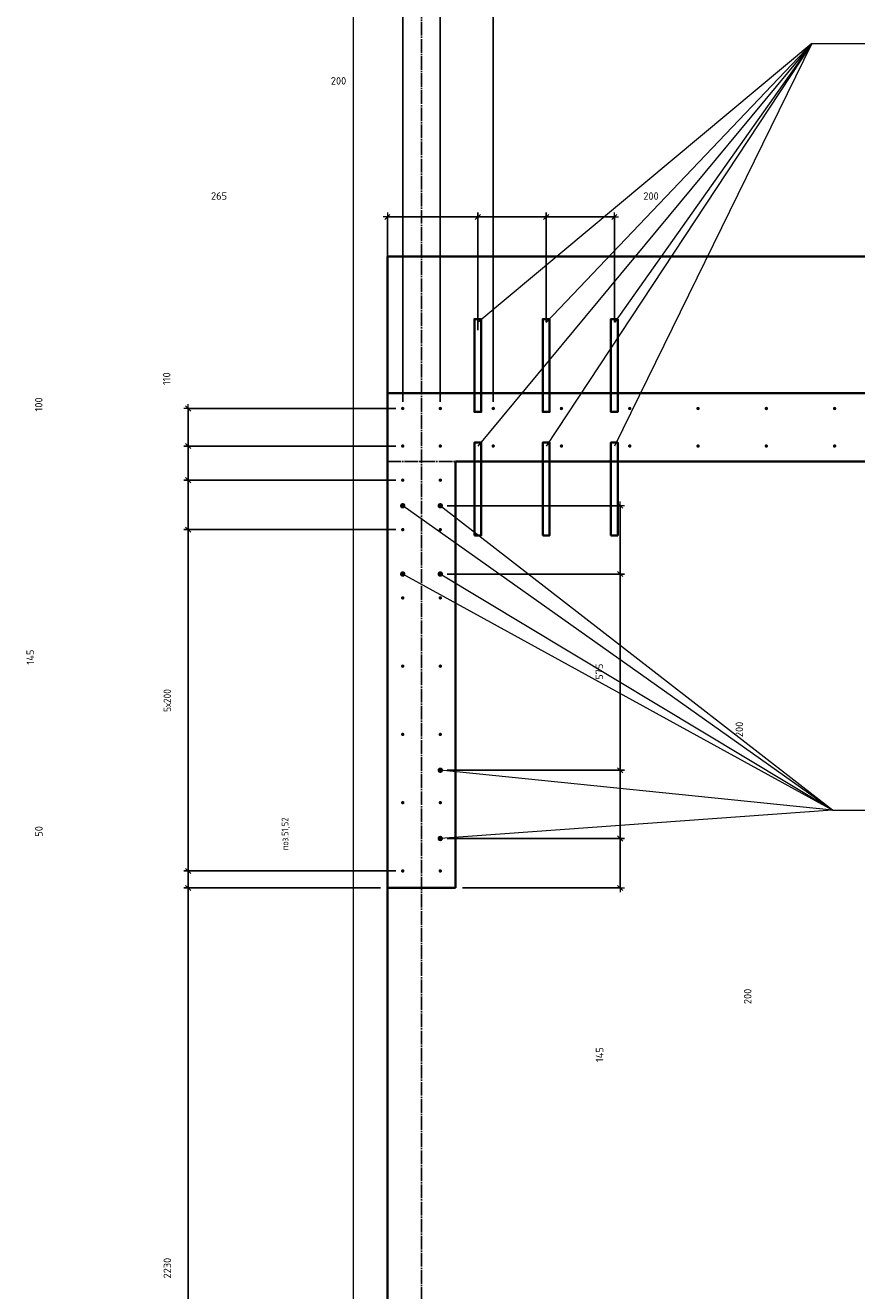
# Model space of a CAD drawing. Header units: millimetres. Extents: x 27309 to 183995, y -852 to 48500.
# Tile 21 of 93: x 124139 to 126575, y 41470 to 45178. Entities that reach past the tile are written whole.
import ezdxf

# ---------------------------------------------------------------- set-up
doc = ezdxf.new("R2010")
doc.units = ezdxf.units.MM
doc.header["$PDMODE"] = 65
doc.linetypes.add('______11', pattern=[50, 40, -5, 0, -5])
doc.linetypes.add('______5', pattern=[110, 80, -10, 10, -10])
for name, color, linetype, lineweight in [('Standard', 7, 'Continuous', 25), ('Арм.стержн. Выпуски', 180, 'Continuous', 35), ('Размерная линия_ общее', 7, 'Continuous', 13)]:
    doc.layers.add(name, color=color, linetype=linetype, lineweight=lineweight)
doc.layers.add('Осевая линия_ общее', color=7, linetype='______5', lineweight=13, true_color=0xa0a0a0)
doc.styles.add('ISOCPEUR', font='ISOCPEUR')
doc.dimstyles.new('DIMSTYLE_3', dxfattribs={"dimtxt": 22, "dimasz": 25, "dimexe": 0, "dimexo": 0, "dimgap": 11, "dimtad": 2, "dimdec": 0, "dimrnd": 5, "dimzin": 12, "dimdsep": 46, "dimtxsty": 'ISOCPEUR', "dimblk1": 'ALL_ML_STRICH', "dimblk2": 'ALL_ML_STRICH', "dimsah": 1, "dimcen": 0, "dimclrd": 7, "dimclre": 256, "dimclrt": 7, "dimadec": 0, "dimazin": 0, "dimtfac": 1, "dimtdec": 0, "dimtix": 1, "dimtmove": 2, "dimatfit": 3, "dimfxl": 0, "dimtzin": 0, "dimlwd": 0, "dimlwe": -3, "dimarcsym": 0})
doc.dimstyles.new('DIMSTYLE_7', dxfattribs={"dimtxt": 22, "dimasz": 25, "dimexe": 0, "dimexo": 0, "dimgap": 11, "dimtad": 0, "dimdec": 0, "dimrnd": 5, "dimzin": 12, "dimdsep": 46, "dimtxsty": 'ISOCPEUR', "dimblk1": 'ALL_ML_STRICH', "dimblk2": 'ALL_ML_STRICH', "dimsah": 1, "dimcen": 0, "dimclrd": 7, "dimclre": 256, "dimclrt": 7, "dimadec": 0, "dimazin": 0, "dimtfac": 1, "dimtdec": 0, "dimtix": 1, "dimtmove": 2, "dimatfit": 3, "dimfxl": 0, "dimtzin": 0, "dimlwd": 0, "dimlwe": -3, "dimarcsym": 0})

# ---------------------------------------------------------------- blocks, each defined once
blk = doc.blocks.new('ALL_ML_STRICH')
at = {"color": 0, "linetype": 'ByBlock', "lineweight": -2}
for p, q in [((-1, 0), (0.5, 0)), ((-0.3, -0.3), (0.3, 0.3)), ((0, -0.5), (0, 0.5))]:
    blk.add_line(p, q, dxfattribs=at)
blk = doc.blocks.new('*D69')
at = {"layer": 'DEFPOINTS', "color": 7, "linetype": 'Continuous', "lineweight": 13, "transparency": 33554687}
for p in [(125200, 44616.4), (125465, 44264.2), (125200, 44100)]:
    blk.add_point(p, dxfattribs=at)
at = {"layer": 'Размерная линия_ общее', "color": 253, "linetype": 'Continuous', "lineweight": -2, "true_color": 0xa0a0a0, "transparency": 33554687}
for p, q in [((125200, 44120), (125200, 44616.4)), ((125465, 44284.2), (125465, 44616.4))]:
    blk.add_line(p, q, dxfattribs=at)
at = {"layer": 'Размерная линия_ общее', "color": 7, "linetype": 'Continuous', "lineweight": -2, "transparency": 33554687}
blk.add_line((125200, 44616.4), (125465, 44616.4), dxfattribs=at)
at = {"layer": 'Размерная линия_ общее', "color": 7, "linetype": 'Continuous', "lineweight": 13, "transparency": 33554687, "xscale": 25, "yscale": 25, "zscale": 25, "rotation": 180}
blk.add_blockref('ALL_ML_STRICH', (125200, 44616.4), dxfattribs=at)
at = {"layer": 'Размерная линия_ общее', "color": 7, "linetype": 'Continuous', "lineweight": 13, "transparency": 33554687, "xscale": 25, "yscale": 25, "zscale": 25}
blk.add_blockref('ALL_ML_STRICH', (125465, 44616.4), dxfattribs=at)
at = {"layer": 'Размерная линия_ общее', "color": 7, "linetype": 'Continuous', "lineweight": 13, "transparency": 33554687, "insert": (124706.8, 44677.7), "char_height": 22, "width": 66, "attachment_point": 5, "style": 'ISOCPEUR'}
blk.add_mtext('\\A1;{265}', dxfattribs=at)
blk = doc.blocks.new('*D70')
at = {"layer": 'DEFPOINTS', "color": 7, "linetype": 'Continuous', "lineweight": 13, "transparency": 33554687}
for p in [(125465, 44616.4), (125665, 44287.7), (125465, 44264.2)]:
    blk.add_point(p, dxfattribs=at)
at = {"layer": 'Размерная линия_ общее', "color": 253, "linetype": 'Continuous', "lineweight": -2, "true_color": 0xa0a0a0, "transparency": 33554687}
for p, q in [((125465, 44284.2), (125465, 44616.4)), ((125665, 44307.7), (125665, 44616.4))]:
    blk.add_line(p, q, dxfattribs=at)
at = {"layer": 'Размерная линия_ общее', "color": 7, "linetype": 'Continuous', "lineweight": -2, "transparency": 33554687}
blk.add_line((125465, 44616.4), (125665, 44616.4), dxfattribs=at)
at = {"layer": 'Размерная линия_ общее', "color": 7, "linetype": 'Continuous', "lineweight": 13, "transparency": 33554687, "xscale": 25, "yscale": 25, "zscale": 25, "rotation": 180}
blk.add_blockref('ALL_ML_STRICH', (125465, 44616.4), dxfattribs=at)
at = {"layer": 'Размерная линия_ общее', "color": 7, "linetype": 'Continuous', "lineweight": 13, "transparency": 33554687, "xscale": 25, "yscale": 25, "zscale": 25}
blk.add_blockref('ALL_ML_STRICH', (125665, 44616.4), dxfattribs=at)
at = {"layer": 'Размерная линия_ общее', "color": 7, "linetype": 'Continuous', "lineweight": 13, "transparency": 33554687, "insert": (125057, 45015.1), "char_height": 22, "width": 66, "attachment_point": 5, "style": 'ISOCPEUR'}
blk.add_mtext('\\A1;{200}', dxfattribs=at)
blk = doc.blocks.new('*D71')
at = {"layer": 'DEFPOINTS', "color": 7, "linetype": 'Continuous', "lineweight": 13, "transparency": 33554687}
for p in [(125665, 44616.4), (125665, 44287.7), (125865, 44287.8)]:
    blk.add_point(p, dxfattribs=at)
at = {"layer": 'Размерная линия_ общее', "color": 253, "linetype": 'Continuous', "lineweight": -2, "true_color": 0xa0a0a0, "transparency": 33554687}
for p, q in [((125665, 44307.7), (125665, 44616.4)), ((125865, 44307.8), (125865, 44616.4))]:
    blk.add_line(p, q, dxfattribs=at)
at = {"layer": 'Размерная линия_ общее', "color": 7, "linetype": 'Continuous', "lineweight": -2, "transparency": 33554687}
blk.add_line((125665, 44616.4), (125865, 44616.4), dxfattribs=at)
at = {"layer": 'Размерная линия_ общее', "color": 7, "linetype": 'Continuous', "lineweight": 13, "transparency": 33554687, "xscale": 25, "yscale": 25, "zscale": 25, "rotation": 180}
blk.add_blockref('ALL_ML_STRICH', (125665, 44616.4), dxfattribs=at)
at = {"layer": 'Размерная линия_ общее', "color": 7, "linetype": 'Continuous', "lineweight": 13, "transparency": 33554687, "xscale": 25, "yscale": 25, "zscale": 25}
blk.add_blockref('ALL_ML_STRICH', (125865, 44616.4), dxfattribs=at)
at = {"layer": 'Размерная линия_ общее', "color": 7, "linetype": 'Continuous', "lineweight": 13, "transparency": 33554687, "insert": (125972.2, 44677.5), "char_height": 22, "width": 66, "attachment_point": 5, "style": 'ISOCPEUR'}
blk.add_mtext('\\A1;{200}', dxfattribs=at)
blk = doc.blocks.new('*D72')
at = {"layer": 'DEFPOINTS', "color": 7, "linetype": 'Continuous', "lineweight": 13, "transparency": 33554687}
for p in [(125355, 42795), (125400, 42650), (125882, 42650)]:
    blk.add_point(p, dxfattribs=at)
at = {"layer": 'Размерная линия_ общее', "color": 253, "linetype": 'Continuous', "lineweight": -2, "true_color": 0xa0a0a0, "transparency": 33554687}
for p, q in [((125375, 42795), (125882, 42795)), ((125420, 42650), (125882, 42650))]:
    blk.add_line(p, q, dxfattribs=at)
at = {"layer": 'Размерная линия_ общее', "color": 7, "linetype": 'Continuous', "lineweight": -2, "transparency": 33554687}
blk.add_line((125882, 42650), (125882, 42795), dxfattribs=at)
at = {"layer": 'Размерная линия_ общее', "color": 7, "linetype": 'Continuous', "lineweight": 13, "transparency": 33554687, "xscale": 25, "yscale": 25, "zscale": 25}
for p, rotation in [((125882, 42795), 90), ((125882, 42650), 270)]:
    blk.add_blockref('ALL_ML_STRICH', p, dxfattribs=dict(at, rotation=rotation))
at = {"layer": 'Размерная линия_ общее', "color": 7, "linetype": 'Continuous', "lineweight": 13, "transparency": 33554687, "insert": (125821.6, 42161.5), "char_height": 22, "width": 66, "attachment_point": 5, "rotation": 90, "style": 'ISOCPEUR'}
blk.add_mtext('\\A1;{145}', dxfattribs=at)
blk = doc.blocks.new('*D73')
at = {"layer": 'DEFPOINTS', "color": 7, "linetype": 'Continuous', "lineweight": 13, "transparency": 33554687}
for p in [(125355, 42995), (125355, 42795), (125882, 42795)]:
    blk.add_point(p, dxfattribs=at)
at = {"layer": 'Размерная линия_ общее', "color": 253, "linetype": 'Continuous', "lineweight": -2, "true_color": 0xa0a0a0, "transparency": 33554687}
for p, q in [((125375, 42995), (125882, 42995)), ((125375, 42795), (125882, 42795))]:
    blk.add_line(p, q, dxfattribs=at)
at = {"layer": 'Размерная линия_ общее', "color": 7, "linetype": 'Continuous', "lineweight": -2, "transparency": 33554687}
blk.add_line((125882, 42795), (125882, 42995), dxfattribs=at)
at = {"layer": 'Размерная линия_ общее', "color": 7, "linetype": 'Continuous', "lineweight": 13, "transparency": 33554687, "xscale": 25, "yscale": 25, "zscale": 25}
for p, rotation in [((125882, 42995), 90), ((125882, 42795), 270)]:
    blk.add_blockref('ALL_ML_STRICH', p, dxfattribs=dict(at, rotation=rotation))
at = {"layer": 'Размерная линия_ общее', "color": 7, "linetype": 'Continuous', "lineweight": 13, "transparency": 33554687, "insert": (126255.6, 42332.3), "char_height": 22, "width": 66, "attachment_point": 5, "rotation": 90, "style": 'ISOCPEUR'}
blk.add_mtext('\\A1;{200}', dxfattribs=at)
blk = doc.blocks.new('*D74')
at = {"layer": 'DEFPOINTS', "color": 7, "linetype": 'Continuous', "lineweight": 13, "transparency": 33554687}
for p in [(125355, 43570), (125355, 42995), (125882, 42995)]:
    blk.add_point(p, dxfattribs=at)
at = {"layer": 'Размерная линия_ общее', "color": 253, "linetype": 'Continuous', "lineweight": -2, "true_color": 0xa0a0a0, "transparency": 33554687}
for p, q in [((125375, 43570), (125882, 43570)), ((125375, 42995), (125882, 42995))]:
    blk.add_line(p, q, dxfattribs=at)
at = {"layer": 'Размерная линия_ общее', "color": 7, "linetype": 'Continuous', "lineweight": -2, "transparency": 33554687}
blk.add_line((125882, 42995), (125882, 43570), dxfattribs=at)
at = {"layer": 'Размерная линия_ общее', "color": 7, "linetype": 'Continuous', "lineweight": 13, "transparency": 33554687, "xscale": 25, "yscale": 25, "zscale": 25}
for p, rotation in [((125882, 43570), 90), ((125882, 42995), 270)]:
    blk.add_blockref('ALL_ML_STRICH', p, dxfattribs=dict(at, rotation=rotation))
at = {"layer": 'Размерная линия_ общее', "color": 7, "linetype": 'Continuous', "lineweight": 13, "transparency": 33554687, "insert": (125821, 43283.6), "char_height": 22, "width": 66, "attachment_point": 5, "rotation": 90, "style": 'ISOCPEUR'}
blk.add_mtext('\\A1;{575}', dxfattribs=at)
blk = doc.blocks.new('*D75')
at = {"layer": 'DEFPOINTS', "color": 7, "linetype": 'Continuous', "lineweight": 13, "transparency": 33554687}
for p in [(125355, 43770), (125355, 43570), (125882, 43570)]:
    blk.add_point(p, dxfattribs=at)
at = {"layer": 'Размерная линия_ общее', "color": 253, "linetype": 'Continuous', "lineweight": -2, "true_color": 0xa0a0a0, "transparency": 33554687}
for p, q in [((125375, 43770), (125882, 43770)), ((125375, 43570), (125882, 43570))]:
    blk.add_line(p, q, dxfattribs=at)
at = {"layer": 'Размерная линия_ общее', "color": 7, "linetype": 'Continuous', "lineweight": -2, "transparency": 33554687}
blk.add_line((125882, 43570), (125882, 43770), dxfattribs=at)
at = {"layer": 'Размерная линия_ общее', "color": 7, "linetype": 'Continuous', "lineweight": 13, "transparency": 33554687, "xscale": 25, "yscale": 25, "zscale": 25}
for p, rotation in [((125882, 43770), 90), ((125882, 43570), 270)]:
    blk.add_blockref('ALL_ML_STRICH', p, dxfattribs=dict(at, rotation=rotation))
at = {"layer": 'Размерная линия_ общее', "color": 7, "linetype": 'Continuous', "lineweight": 13, "transparency": 33554687, "insert": (126230.8, 43114.7), "char_height": 22, "width": 66, "attachment_point": 5, "rotation": 90, "style": 'ISOCPEUR'}
blk.add_mtext('\\A1;{200}', dxfattribs=at)
blk = doc.blocks.new('*D282')
at = {"layer": 'DEFPOINTS', "color": 7, "linetype": 'Continuous', "lineweight": 13, "transparency": 33554687}
for p in [(125200, 42650), (124616.4, 40420), (125200, 40420)]:
    blk.add_point(p, dxfattribs=at)
at = {"layer": 'Размерная линия_ общее', "color": 253, "linetype": 'Continuous', "lineweight": -2, "true_color": 0xa0a0a0, "transparency": 33554687}
for p, q in [((125180, 42650), (124616.4, 42650)), ((125180, 40420), (124616.4, 40420))]:
    blk.add_line(p, q, dxfattribs=at)
at = {"layer": 'Размерная линия_ общее', "color": 7, "linetype": 'Continuous', "lineweight": -2, "transparency": 33554687}
blk.add_line((124616.4, 40420), (124616.4, 42650), dxfattribs=at)
at = {"layer": 'Размерная линия_ общее', "color": 7, "linetype": 'Continuous', "lineweight": 13, "transparency": 33554687, "xscale": 25, "yscale": 25, "zscale": 25}
for p, rotation in [((124616.4, 42650), 90), ((124616.4, 40420), 270)]:
    blk.add_blockref('ALL_ML_STRICH', p, dxfattribs=dict(at, rotation=rotation))
at = {"layer": 'Размерная линия_ общее', "color": 7, "linetype": 'Continuous', "lineweight": 13, "transparency": 33554687, "insert": (124555.4, 41536.1), "char_height": 22, "width": 88, "attachment_point": 5, "rotation": 90, "style": 'ISOCPEUR'}
blk.add_mtext('\\A1;{2230}', dxfattribs=at)
blk = doc.blocks.new('*D283')
at = {"layer": 'DEFPOINTS', "color": 7, "linetype": 'Continuous', "lineweight": 13, "transparency": 33554687}
for p in [(125245, 42700), (124616.4, 42650), (125200, 42650)]:
    blk.add_point(p, dxfattribs=at)
at = {"layer": 'Размерная линия_ общее', "color": 253, "linetype": 'Continuous', "lineweight": -2, "true_color": 0xa0a0a0, "transparency": 33554687}
for p, q in [((125225, 42700), (124616.4, 42700)), ((125180, 42650), (124616.4, 42650))]:
    blk.add_line(p, q, dxfattribs=at)
at = {"layer": 'Размерная линия_ общее', "color": 7, "linetype": 'Continuous', "lineweight": -2, "transparency": 33554687}
blk.add_line((124616.4, 42650), (124616.4, 42700), dxfattribs=at)
at = {"layer": 'Размерная линия_ общее', "color": 7, "linetype": 'Continuous', "lineweight": 13, "transparency": 33554687, "xscale": 25, "yscale": 25, "zscale": 25}
for p, rotation in [((124616.4, 42700), 90), ((124616.4, 42650), 270)]:
    blk.add_blockref('ALL_ML_STRICH', p, dxfattribs=dict(at, rotation=rotation))
at = {"layer": 'Размерная линия_ общее', "color": 7, "linetype": 'Continuous', "lineweight": 13, "transparency": 33554687, "insert": (124179.1, 42815.8), "char_height": 22, "width": 44, "attachment_point": 5, "rotation": 90, "style": 'ISOCPEUR'}
blk.add_mtext('\\A1;{50}', dxfattribs=at)
blk = doc.blocks.new('*D284')
at = {"layer": 'DEFPOINTS', "color": 7, "linetype": 'Continuous', "lineweight": 13, "transparency": 33554687}
for p in [(125245, 43700), (124616.4, 42700), (125245, 42700)]:
    blk.add_point(p, dxfattribs=at)
at = {"layer": 'Размерная линия_ общее', "color": 253, "linetype": 'Continuous', "lineweight": -2, "true_color": 0xa0a0a0, "transparency": 33554687}
for p, q in [((125225, 43700), (124616.4, 43700)), ((125225, 42700), (124616.4, 42700))]:
    blk.add_line(p, q, dxfattribs=at)
at = {"layer": 'Размерная линия_ общее', "color": 7, "linetype": 'Continuous', "lineweight": -2, "transparency": 33554687}
blk.add_line((124616.4, 42700), (124616.4, 43700), dxfattribs=at)
at = {"layer": 'Размерная линия_ общее', "color": 7, "linetype": 'Continuous', "lineweight": 13, "transparency": 33554687, "xscale": 25, "yscale": 25, "zscale": 25}
for p, rotation in [((124616.4, 43700), 90), ((124616.4, 42700), 270)]:
    blk.add_blockref('ALL_ML_STRICH', p, dxfattribs=dict(at, rotation=rotation))
at = {"layer": 'Размерная линия_ общее', "color": 7, "linetype": 'Continuous', "lineweight": 13, "transparency": 33554687, "insert": (124544.4, 43166), "char_height": 22, "width": 1.1, "attachment_point": 1, "rotation": 90, "line_spacing_factor": 0.60241, "style": 'ISOCPEUR'}
blk.add_mtext('\\W0.91;5х200', dxfattribs=at)
blk = doc.blocks.new('*D285')
at = {"layer": 'DEFPOINTS', "color": 7, "linetype": 'Continuous', "lineweight": 13, "transparency": 33554687}
for p in [(125245, 43845), (124616.4, 43700), (125245, 43700)]:
    blk.add_point(p, dxfattribs=at)
at = {"layer": 'Размерная линия_ общее', "color": 253, "linetype": 'Continuous', "lineweight": -2, "true_color": 0xa0a0a0, "transparency": 33554687}
for p, q in [((125225, 43845), (124616.4, 43845)), ((125225, 43700), (124616.4, 43700))]:
    blk.add_line(p, q, dxfattribs=at)
at = {"layer": 'Размерная линия_ общее', "color": 7, "linetype": 'Continuous', "lineweight": -2, "transparency": 33554687}
blk.add_line((124616.4, 43700), (124616.4, 43845), dxfattribs=at)
at = {"layer": 'Размерная линия_ общее', "color": 7, "linetype": 'Continuous', "lineweight": 13, "transparency": 33554687, "xscale": 25, "yscale": 25, "zscale": 25}
for p, rotation in [((124616.4, 43845), 90), ((124616.4, 43700), 270)]:
    blk.add_blockref('ALL_ML_STRICH', p, dxfattribs=dict(at, rotation=rotation))
at = {"layer": 'Размерная линия_ общее', "color": 7, "linetype": 'Continuous', "lineweight": 13, "transparency": 33554687, "insert": (124153.9, 43326.6), "char_height": 22, "width": 66, "attachment_point": 5, "rotation": 90, "style": 'ISOCPEUR'}
blk.add_mtext('\\A1;{145}', dxfattribs=at)
blk = doc.blocks.new('*D286')
at = {"layer": 'DEFPOINTS', "color": 7, "linetype": 'Continuous', "lineweight": 13, "transparency": 33554687}
for p in [(125245, 43945), (124616.4, 43845), (125245, 43845)]:
    blk.add_point(p, dxfattribs=at)
at = {"layer": 'Размерная линия_ общее', "color": 253, "linetype": 'Continuous', "lineweight": -2, "true_color": 0xa0a0a0, "transparency": 33554687}
for p, q in [((125225, 43945), (124616.4, 43945)), ((125225, 43845), (124616.4, 43845))]:
    blk.add_line(p, q, dxfattribs=at)
at = {"layer": 'Размерная линия_ общее', "color": 7, "linetype": 'Continuous', "lineweight": -2, "transparency": 33554687}
blk.add_line((124616.4, 43845), (124616.4, 43945), dxfattribs=at)
at = {"layer": 'Размерная линия_ общее', "color": 7, "linetype": 'Continuous', "lineweight": 13, "transparency": 33554687, "xscale": 25, "yscale": 25, "zscale": 25}
for p, rotation in [((124616.4, 43945), 90), ((124616.4, 43845), 270)]:
    blk.add_blockref('ALL_ML_STRICH', p, dxfattribs=dict(at, rotation=rotation))
at = {"layer": 'Размерная линия_ общее', "color": 7, "linetype": 'Continuous', "lineweight": 13, "transparency": 33554687, "insert": (124178.7, 44066.9), "char_height": 22, "width": 66, "attachment_point": 5, "rotation": 90, "style": 'ISOCPEUR'}
blk.add_mtext('\\A1;{100}', dxfattribs=at)
blk = doc.blocks.new('*D287')
at = {"layer": 'DEFPOINTS', "color": 7, "linetype": 'Continuous', "lineweight": 13, "transparency": 33554687}
for p in [(125245, 44055), (124616.4, 43945), (125245, 43945)]:
    blk.add_point(p, dxfattribs=at)
at = {"layer": 'Размерная линия_ общее', "color": 253, "linetype": 'Continuous', "lineweight": -2, "true_color": 0xa0a0a0, "transparency": 33554687}
for p, q in [((125225, 44055), (124616.4, 44055)), ((125225, 43945), (124616.4, 43945))]:
    blk.add_line(p, q, dxfattribs=at)
at = {"layer": 'Размерная линия_ общее', "color": 7, "linetype": 'Continuous', "lineweight": -2, "transparency": 33554687}
blk.add_line((124616.4, 43945), (124616.4, 44055), dxfattribs=at)
at = {"layer": 'Размерная линия_ общее', "color": 7, "linetype": 'Continuous', "lineweight": 13, "transparency": 33554687, "xscale": 25, "yscale": 25, "zscale": 25}
for p, rotation in [((124616.4, 44055), 90), ((124616.4, 43945), 270)]:
    blk.add_blockref('ALL_ML_STRICH', p, dxfattribs=dict(at, rotation=rotation))
at = {"layer": 'Размерная линия_ общее', "color": 7, "linetype": 'Continuous', "lineweight": 13, "transparency": 33554687, "insert": (124553.2, 44142.4), "char_height": 22, "width": 66, "attachment_point": 5, "rotation": 90, "style": 'ISOCPEUR'}
blk.add_mtext('\\A1;{110}', dxfattribs=at)
blk = doc.blocks.new('*D308')
at = {"layer": 'DEFPOINTS', "color": 7, "linetype": 'Continuous', "lineweight": 13, "transparency": 33554687}
for p in [(125245, 46497.3), (125245, 44055), (125355, 44055)]:
    blk.add_point(p, dxfattribs=at)
at = {"layer": 'Размерная линия_ общее', "color": 253, "linetype": 'Continuous', "lineweight": -2, "true_color": 0xa0a0a0, "transparency": 33554687}
for p, q in [((125245, 44075), (125245, 46497.3)), ((125355, 44075), (125355, 46497.3))]:
    blk.add_line(p, q, dxfattribs=at)
at = {"layer": 'Размерная линия_ общее', "color": 7, "linetype": 'Continuous', "lineweight": -2, "transparency": 33554687}
blk.add_line((125245, 46497.3), (125355, 46497.3), dxfattribs=at)
at = {"layer": 'Размерная линия_ общее', "color": 7, "linetype": 'Continuous', "lineweight": 13, "transparency": 33554687, "xscale": 25, "yscale": 25, "zscale": 25, "rotation": 180}
blk.add_blockref('ALL_ML_STRICH', (125245, 46497.3), dxfattribs=at)
at = {"layer": 'Размерная линия_ общее', "color": 7, "linetype": 'Continuous', "lineweight": 13, "transparency": 33554687, "xscale": 25, "yscale": 25, "zscale": 25}
blk.add_blockref('ALL_ML_STRICH', (125355, 46497.3), dxfattribs=at)
at = {"layer": 'Размерная линия_ общее', "color": 7, "linetype": 'Continuous', "lineweight": 13, "transparency": 33554687, "insert": (124846, 46557.9), "char_height": 22, "width": 66, "attachment_point": 5, "style": 'ISOCPEUR'}
blk.add_mtext('\\A1;{110}', dxfattribs=at)
blk = doc.blocks.new('*D309')
at = {"layer": 'DEFPOINTS', "color": 7, "linetype": 'Continuous', "lineweight": 13, "transparency": 33554687}
for p in [(125355, 46497.3), (125355, 44055), (125510, 44055)]:
    blk.add_point(p, dxfattribs=at)
at = {"layer": 'Размерная линия_ общее', "color": 253, "linetype": 'Continuous', "lineweight": -2, "true_color": 0xa0a0a0, "transparency": 33554687}
for p, q in [((125355, 44075), (125355, 46497.3)), ((125510, 44075), (125510, 46497.3))]:
    blk.add_line(p, q, dxfattribs=at)
at = {"layer": 'Размерная линия_ общее', "color": 7, "linetype": 'Continuous', "lineweight": -2, "transparency": 33554687}
blk.add_line((125355, 46497.3), (125510, 46497.3), dxfattribs=at)
at = {"layer": 'Размерная линия_ общее', "color": 7, "linetype": 'Continuous', "lineweight": 13, "transparency": 33554687, "xscale": 25, "yscale": 25, "zscale": 25, "rotation": 180}
blk.add_blockref('ALL_ML_STRICH', (125355, 46497.3), dxfattribs=at)
at = {"layer": 'Размерная линия_ общее', "color": 7, "linetype": 'Continuous', "lineweight": 13, "transparency": 33554687, "xscale": 25, "yscale": 25, "zscale": 25}
blk.add_blockref('ALL_ML_STRICH', (125510, 46497.3), dxfattribs=at)
at = {"layer": 'Размерная линия_ общее', "color": 7, "linetype": 'Continuous', "lineweight": 13, "transparency": 33554687, "insert": (125547.4, 46825.7), "char_height": 22, "width": 66, "attachment_point": 5, "style": 'ISOCPEUR'}
blk.add_mtext('\\A1;{155}', dxfattribs=at)
blk = doc.blocks.new('*D310')
at = {"layer": 'DEFPOINTS', "color": 7, "linetype": 'Continuous', "lineweight": 13, "transparency": 33554687}
for p in [(125510, 46497.3), (125510, 44055), (129710, 44055)]:
    blk.add_point(p, dxfattribs=at)
at = {"layer": 'Размерная линия_ общее', "color": 253, "linetype": 'Continuous', "lineweight": -2, "true_color": 0xa0a0a0, "transparency": 33554687}
for p, q in [((125510, 44075), (125510, 46497.3)), ((129710, 44075), (129710, 46497.3))]:
    blk.add_line(p, q, dxfattribs=at)
at = {"layer": 'Размерная линия_ общее', "color": 7, "linetype": 'Continuous', "lineweight": -2, "transparency": 33554687}
blk.add_line((125510, 46497.3), (129710, 46497.3), dxfattribs=at)
at = {"layer": 'Размерная линия_ общее', "color": 7, "linetype": 'Continuous', "lineweight": 13, "transparency": 33554687, "xscale": 25, "yscale": 25, "zscale": 25, "rotation": 180}
blk.add_blockref('ALL_ML_STRICH', (125510, 46497.3), dxfattribs=at)
at = {"layer": 'Размерная линия_ общее', "color": 7, "linetype": 'Continuous', "lineweight": 13, "transparency": 33554687, "xscale": 25, "yscale": 25, "zscale": 25}
blk.add_blockref('ALL_ML_STRICH', (129710, 46497.3), dxfattribs=at)
at = {"layer": 'Размерная линия_ общее', "color": 7, "linetype": 'Continuous', "lineweight": 13, "transparency": 33554687, "insert": (127527.5, 46569.3), "char_height": 22, "width": 1.1, "attachment_point": 1, "line_spacing_factor": 0.60241, "style": 'ISOCPEUR'}
blk.add_mtext('21х200=4200', dxfattribs=at)

msp = doc.modelspace()

# ---------------------------------------------------------------- hatches: boundary and pattern name
at = {"layer": 'Арм.стержн. Выпуски', "linetype": 'Continuous', "lineweight": 35, "transparency": 33554687}
for color, points in [(4, [(125250, 44055), (125249.6, 44056.9), (125248.5, 44058.5), (125246.9, 44059.6), (125245, 44060), (125243.1, 44059.6), (125241.5, 44058.5), (125240.4, 44056.9), (125240, 44055), (125240.4, 44053.1), (125241.5, 44051.5), (125243.1, 44050.4), (125245, 44050), (125246.9, 44050.4), (125248.5, 44051.5), (125249.6, 44053.1)]), (4, [(125360, 44055), (125359.6, 44056.9), (125358.5, 44058.5), (125356.9, 44059.6), (125355, 44060), (125353.1, 44059.6), (125351.5, 44058.5), (125350.4, 44056.9), (125350, 44055), (125350.4, 44053.1), (125351.5, 44051.5), (125353.1, 44050.4), (125355, 44050), (125356.9, 44050.4), (125358.5, 44051.5), (125359.6, 44053.1)]), (4, [(125515, 44055), (125514.6, 44056.9), (125513.5, 44058.5), (125511.9, 44059.6), (125510, 44060), (125508.1, 44059.6), (125506.5, 44058.5), (125505.4, 44056.9), (125505, 44055), (125505.4, 44053.1), (125506.5, 44051.5), (125508.1, 44050.4), (125510, 44050), (125511.9, 44050.4), (125513.5, 44051.5), (125514.6, 44053.1)]), (4, [(125715, 44055), (125714.6, 44056.9), (125713.5, 44058.5), (125711.9, 44059.6), (125710, 44060), (125708.1, 44059.6), (125706.5, 44058.5), (125705.4, 44056.9), (125705, 44055), (125705.4, 44053.1), (125706.5, 44051.5), (125708.1, 44050.4), (125710, 44050), (125711.9, 44050.4), (125713.5, 44051.5), (125714.6, 44053.1)]), (4, [(125915, 44055), (125914.6, 44056.9), (125913.5, 44058.5), (125911.9, 44059.6), (125910, 44060), (125908.1, 44059.6), (125906.5, 44058.5), (125905.4, 44056.9), (125905, 44055), (125905.4, 44053.1), (125906.5, 44051.5), (125908.1, 44050.4), (125910, 44050), (125911.9, 44050.4), (125913.5, 44051.5), (125914.6, 44053.1)]), (4, [(126115, 44055), (126114.6, 44056.9), (126113.5, 44058.5), (126111.9, 44059.6), (126110, 44060), (126108.1, 44059.6), (126106.5, 44058.5), (126105.4, 44056.9), (126105, 44055), (126105.4, 44053.1), (126106.5, 44051.5), (126108.1, 44050.4), (126110, 44050), (126111.9, 44050.4), (126113.5, 44051.5), (126114.6, 44053.1)]), (4, [(126315, 44055), (126314.6, 44056.9), (126313.5, 44058.5), (126311.9, 44059.6), (126310, 44060), (126308.1, 44059.6), (126306.5, 44058.5), (126305.4, 44056.9), (126305, 44055), (126305.4, 44053.1), (126306.5, 44051.5), (126308.1, 44050.4), (126310, 44050), (126311.9, 44050.4), (126313.5, 44051.5), (126314.6, 44053.1)]), (4, [(126515, 44055), (126514.6, 44056.9), (126513.5, 44058.5), (126511.9, 44059.6), (126510, 44060), (126508.1, 44059.6), (126506.5, 44058.5), (126505.4, 44056.9), (126505, 44055), (126505.4, 44053.1), (126506.5, 44051.5), (126508.1, 44050.4), (126510, 44050), (126511.9, 44050.4), (126513.5, 44051.5), (126514.6, 44053.1)]), (4, [(125250, 43945), (125249.6, 43946.9), (125248.5, 43948.5), (125246.9, 43949.6), (125245, 43950), (125243.1, 43949.6), (125241.5, 43948.5), (125240.4, 43946.9), (125240, 43945), (125240.4, 43943.1), (125241.5, 43941.5), (125243.1, 43940.4), (125245, 43940), (125246.9, 43940.4), (125248.5, 43941.5), (125249.6, 43943.1)]), (4, [(125360, 43945), (125359.6, 43946.9), (125358.5, 43948.5), (125356.9, 43949.6), (125355, 43950), (125353.1, 43949.6), (125351.5, 43948.5), (125350.4, 43946.9), (125350, 43945), (125350.4, 43943.1), (125351.5, 43941.5), (125353.1, 43940.4), (125355, 43940), (125356.9, 43940.4), (125358.5, 43941.5), (125359.6, 43943.1)]), (4, [(125515, 43945), (125514.6, 43946.9), (125513.5, 43948.5), (125511.9, 43949.6), (125510, 43950), (125508.1, 43949.6), (125506.5, 43948.5), (125505.4, 43946.9), (125505, 43945), (125505.4, 43943.1), (125506.5, 43941.5), (125508.1, 43940.4), (125510, 43940), (125511.9, 43940.4), (125513.5, 43941.5), (125514.6, 43943.1)]), (4, [(125715, 43945), (125714.6, 43946.9), (125713.5, 43948.5), (125711.9, 43949.6), (125710, 43950), (125708.1, 43949.6), (125706.5, 43948.5), (125705.4, 43946.9), (125705, 43945), (125705.4, 43943.1), (125706.5, 43941.5), (125708.1, 43940.4), (125710, 43940), (125711.9, 43940.4), (125713.5, 43941.5), (125714.6, 43943.1)]), (4, [(125915, 43945), (125914.6, 43946.9), (125913.5, 43948.5), (125911.9, 43949.6), (125910, 43950), (125908.1, 43949.6), (125906.5, 43948.5), (125905.4, 43946.9), (125905, 43945), (125905.4, 43943.1), (125906.5, 43941.5), (125908.1, 43940.4), (125910, 43940), (125911.9, 43940.4), (125913.5, 43941.5), (125914.6, 43943.1)]), (4, [(126115, 43945), (126114.6, 43946.9), (126113.5, 43948.5), (126111.9, 43949.6), (126110, 43950), (126108.1, 43949.6), (126106.5, 43948.5), (126105.4, 43946.9), (126105, 43945), (126105.4, 43943.1), (126106.5, 43941.5), (126108.1, 43940.4), (126110, 43940), (126111.9, 43940.4), (126113.5, 43941.5), (126114.6, 43943.1)]), (4, [(126315, 43945), (126314.6, 43946.9), (126313.5, 43948.5), (126311.9, 43949.6), (126310, 43950), (126308.1, 43949.6), (126306.5, 43948.5), (126305.4, 43946.9), (126305, 43945), (126305.4, 43943.1), (126306.5, 43941.5), (126308.1, 43940.4), (126310, 43940), (126311.9, 43940.4), (126313.5, 43941.5), (126314.6, 43943.1)]), (4, [(126515, 43945), (126514.6, 43946.9), (126513.5, 43948.5), (126511.9, 43949.6), (126510, 43950), (126508.1, 43949.6), (126506.5, 43948.5), (126505.4, 43946.9), (126505, 43945), (126505.4, 43943.1), (126506.5, 43941.5), (126508.1, 43940.4), (126510, 43940), (126511.9, 43940.4), (126513.5, 43941.5), (126514.6, 43943.1)]), (4, [(125250, 43845), (125249.6, 43846.9), (125248.5, 43848.5), (125246.9, 43849.6), (125245, 43850), (125243.1, 43849.6), (125241.5, 43848.5), (125240.4, 43846.9), (125240, 43845), (125240.4, 43843.1), (125241.5, 43841.5), (125243.1, 43840.4), (125245, 43840), (125246.9, 43840.4), (125248.5, 43841.5), (125249.6, 43843.1)]), (4, [(125360, 43845), (125359.6, 43846.9), (125358.5, 43848.5), (125356.9, 43849.6), (125355, 43850), (125353.1, 43849.6), (125351.5, 43848.5), (125350.4, 43846.9), (125350, 43845), (125350.4, 43843.1), (125351.5, 43841.5), (125353.1, 43840.4), (125355, 43840), (125356.9, 43840.4), (125358.5, 43841.5), (125359.6, 43843.1)]), (7, [(125253, 43770), (125252.4, 43773.1), (125250.7, 43775.7), (125248.1, 43777.4), (125245, 43778), (125241.9, 43777.4), (125239.3, 43775.7), (125237.6, 43773.1), (125237, 43770), (125237.6, 43766.9), (125239.3, 43764.3), (125241.9, 43762.6), (125245, 43762), (125248.1, 43762.6), (125250.7, 43764.3), (125252.4, 43766.9)]), (7, [(125363, 43770), (125362.4, 43773.1), (125360.7, 43775.7), (125358.1, 43777.4), (125355, 43778), (125351.9, 43777.4), (125349.3, 43775.7), (125347.6, 43773.1), (125347, 43770), (125347.6, 43766.9), (125349.3, 43764.3), (125351.9, 43762.6), (125355, 43762), (125358.1, 43762.6), (125360.7, 43764.3), (125362.4, 43766.9)]), (4, [(125250, 43700), (125249.6, 43701.9), (125248.5, 43703.5), (125246.9, 43704.6), (125245, 43705), (125243.1, 43704.6), (125241.5, 43703.5), (125240.4, 43701.9), (125240, 43700), (125240.4, 43698.1), (125241.5, 43696.5), (125243.1, 43695.4), (125245, 43695), (125246.9, 43695.4), (125248.5, 43696.5), (125249.6, 43698.1)]), (4, [(125360, 43700), (125359.6, 43701.9), (125358.5, 43703.5), (125356.9, 43704.6), (125355, 43705), (125353.1, 43704.6), (125351.5, 43703.5), (125350.4, 43701.9), (125350, 43700), (125350.4, 43698.1), (125351.5, 43696.5), (125353.1, 43695.4), (125355, 43695), (125356.9, 43695.4), (125358.5, 43696.5), (125359.6, 43698.1)]), (7, [(125253, 43570), (125252.4, 43573.1), (125250.7, 43575.7), (125248.1, 43577.4), (125245, 43578), (125241.9, 43577.4), (125239.3, 43575.7), (125237.6, 43573.1), (125237, 43570), (125237.6, 43566.9), (125239.3, 43564.3), (125241.9, 43562.6), (125245, 43562), (125248.1, 43562.6), (125250.7, 43564.3), (125252.4, 43566.9)]), (7, [(125363, 43570), (125362.4, 43573.1), (125360.7, 43575.7), (125358.1, 43577.4), (125355, 43578), (125351.9, 43577.4), (125349.3, 43575.7), (125347.6, 43573.1), (125347, 43570), (125347.6, 43566.9), (125349.3, 43564.3), (125351.9, 43562.6), (125355, 43562), (125358.1, 43562.6), (125360.7, 43564.3), (125362.4, 43566.9)]), (4, [(125250, 43500), (125249.6, 43501.9), (125248.5, 43503.5), (125246.9, 43504.6), (125245, 43505), (125243.1, 43504.6), (125241.5, 43503.5), (125240.4, 43501.9), (125240, 43500), (125240.4, 43498.1), (125241.5, 43496.5), (125243.1, 43495.4), (125245, 43495), (125246.9, 43495.4), (125248.5, 43496.5), (125249.6, 43498.1)]), (4, [(125360, 43500), (125359.6, 43501.9), (125358.5, 43503.5), (125356.9, 43504.6), (125355, 43505), (125353.1, 43504.6), (125351.5, 43503.5), (125350.4, 43501.9), (125350, 43500), (125350.4, 43498.1), (125351.5, 43496.5), (125353.1, 43495.4), (125355, 43495), (125356.9, 43495.4), (125358.5, 43496.5), (125359.6, 43498.1)]), (4, [(125250, 43300), (125249.6, 43301.9), (125248.5, 43303.5), (125246.9, 43304.6), (125245, 43305), (125243.1, 43304.6), (125241.5, 43303.5), (125240.4, 43301.9), (125240, 43300), (125240.4, 43298.1), (125241.5, 43296.5), (125243.1, 43295.4), (125245, 43295), (125246.9, 43295.4), (125248.5, 43296.5), (125249.6, 43298.1)]), (4, [(125360, 43300), (125359.6, 43301.9), (125358.5, 43303.5), (125356.9, 43304.6), (125355, 43305), (125353.1, 43304.6), (125351.5, 43303.5), (125350.4, 43301.9), (125350, 43300), (125350.4, 43298.1), (125351.5, 43296.5), (125353.1, 43295.4), (125355, 43295), (125356.9, 43295.4), (125358.5, 43296.5), (125359.6, 43298.1)]), (4, [(125250, 43100), (125249.6, 43101.9), (125248.5, 43103.5), (125246.9, 43104.6), (125245, 43105), (125243.1, 43104.6), (125241.5, 43103.5), (125240.4, 43101.9), (125240, 43100), (125240.4, 43098.1), (125241.5, 43096.5), (125243.1, 43095.4), (125245, 43095), (125246.9, 43095.4), (125248.5, 43096.5), (125249.6, 43098.1)]), (4, [(125360, 43100), (125359.6, 43101.9), (125358.5, 43103.5), (125356.9, 43104.6), (125355, 43105), (125353.1, 43104.6), (125351.5, 43103.5), (125350.4, 43101.9), (125350, 43100), (125350.4, 43098.1), (125351.5, 43096.5), (125353.1, 43095.4), (125355, 43095), (125356.9, 43095.4), (125358.5, 43096.5), (125359.6, 43098.1)]), (7, [(125363, 42995), (125362.4, 42998.1), (125360.7, 43000.7), (125358.1, 43002.4), (125355, 43003), (125351.9, 43002.4), (125349.3, 43000.7), (125347.6, 42998.1), (125347, 42995), (125347.6, 42991.9), (125349.3, 42989.3), (125351.9, 42987.6), (125355, 42987), (125358.1, 42987.6), (125360.7, 42989.3), (125362.4, 42991.9)]), (4, [(125250, 42900), (125249.6, 42901.9), (125248.5, 42903.5), (125246.9, 42904.6), (125245, 42905), (125243.1, 42904.6), (125241.5, 42903.5), (125240.4, 42901.9), (125240, 42900), (125240.4, 42898.1), (125241.5, 42896.5), (125243.1, 42895.4), (125245, 42895), (125246.9, 42895.4), (125248.5, 42896.5), (125249.6, 42898.1)]), (4, [(125360, 42900), (125359.6, 42901.9), (125358.5, 42903.5), (125356.9, 42904.6), (125355, 42905), (125353.1, 42904.6), (125351.5, 42903.5), (125350.4, 42901.9), (125350, 42900), (125350.4, 42898.1), (125351.5, 42896.5), (125353.1, 42895.4), (125355, 42895), (125356.9, 42895.4), (125358.5, 42896.5), (125359.6, 42898.1)]), (7, [(125363, 42795), (125362.4, 42798.1), (125360.7, 42800.7), (125358.1, 42802.4), (125355, 42803), (125351.9, 42802.4), (125349.3, 42800.7), (125347.6, 42798.1), (125347, 42795), (125347.6, 42791.9), (125349.3, 42789.3), (125351.9, 42787.6), (125355, 42787), (125358.1, 42787.6), (125360.7, 42789.3), (125362.4, 42791.9)]), (4, [(125250, 42700), (125249.6, 42701.9), (125248.5, 42703.5), (125246.9, 42704.6), (125245, 42705), (125243.1, 42704.6), (125241.5, 42703.5), (125240.4, 42701.9), (125240, 42700), (125240.4, 42698.1), (125241.5, 42696.5), (125243.1, 42695.4), (125245, 42695), (125246.9, 42695.4), (125248.5, 42696.5), (125249.6, 42698.1)]), (4, [(125360, 42700), (125359.6, 42701.9), (125358.5, 42703.5), (125356.9, 42704.6), (125355, 42705), (125353.1, 42704.6), (125351.5, 42703.5), (125350.4, 42701.9), (125350, 42700), (125350.4, 42698.1), (125351.5, 42696.5), (125353.1, 42695.4), (125355, 42695), (125356.9, 42695.4), (125358.5, 42696.5), (125359.6, 42698.1)])]:
    msp.add_hatch(color=color, dxfattribs=at).paths.add_polyline_path(points)

# ---------------------------------------------------------------- linework, layer by layer
at = {"color": 7, "linetype": 'Continuous', "lineweight": 35, "transparency": 33554687}
for p, q in [((125200, 43900), (125200, 44100)), ((125200, 44100), (131790, 44100)), ((125200, 42650), (125200, 43900)), ((131790, 43900), (125400, 43900)), ((125400, 43900), (125400, 42650)), ((125400, 42650), (125200, 42650))]:
    msp.add_line(p, q, dxfattribs=at)
at = {"layer": 'Standard', "color": 7, "linetype": 'Continuous', "lineweight": 13, "transparency": 33554687}
msp.add_lwpolyline([(125100, 29250), (167980, 29250), (167980, 48500), (125100, 48500), (125100, 29250)], dxfattribs=at)
at = {"layer": 'Арм.стержн. Выпуски', "color": 7, "linetype": 'Continuous', "lineweight": 13, "transparency": 33554687}
for p, q in [((126443.1, 45124.6), (125465, 43945)), ((126443.1, 45124.6), (125465, 44307)), ((126443.1, 45124.6), (125665, 44307)), ((126443.1, 45124.6), (125665, 43945)), ((126443.1, 45124.6), (125865, 43945)), ((126443.1, 45124.6), (125865, 44307)), ((126443.1, 45124.6), (128383.1, 45124.6)), ((126503.4, 42878.3), (125245, 43770)), ((126503.4, 42878.3), (125355, 43770)), ((126503.4, 42878.3), (125245, 43570)), ((126503.4, 42878.3), (125355, 43570)), ((126503.4, 42878.3), (125355, 42995)), ((126503.4, 42878.3), (125355, 42795)), ((126503.4, 42878.3), (128403.4, 42878.3))]:
    msp.add_line(p, q, dxfattribs=at)
at = {"layer": 'Арм.стержн. Выпуски', "color": 7, "linetype": 'Continuous', "lineweight": 35, "transparency": 33554687}
for points in [[(125475, 44317), (125475, 44045), (125455, 44045), (125455, 44317), (125475, 44317)], [(125675, 44317), (125675, 44045), (125655, 44045), (125655, 44317), (125675, 44317)], [(125875, 44317), (125875, 44045), (125855, 44045), (125855, 44317), (125875, 44317)], [(125455, 43683), (125455, 43955), (125475, 43955), (125475, 43683), (125455, 43683)], [(125655, 43683), (125655, 43955), (125675, 43955), (125675, 43683), (125655, 43683)], [(125855, 43683), (125855, 43955), (125875, 43955), (125875, 43683), (125855, 43683)]]:
    msp.add_lwpolyline(points, dxfattribs=at)
at = {"layer": 'Осевая линия_ общее', "color": 253, "linetype": '______11', "lineweight": -3, "true_color": 0xa0a0a0, "transparency": 33554687}
for p, q in [((125300, 46340), (125300, 27662.1)), ((125200, 43900), (169325.4, 43900))]:
    msp.add_line(p, q, dxfattribs=at)
at = {"layer": 'Размерная линия_ общее', "color": 7, "linetype": 'Continuous', "lineweight": 35, "transparency": 33554687}
for p, q in [((125200, 44100), (125200, 44500)), ((125200, 44500), (131390, 44500)), ((125200, 40420), (125200, 42650))]:
    msp.add_line(p, q, dxfattribs=at)

# ---------------------------------------------------------------- texts
at = {"layer": 'Standard', "color": 7, "linetype": 'Continuous', "lineweight": 13, "transparency": 33554687, "insert": (124914.9, 42760.5), "char_height": 20, "width": 104.817, "attachment_point": 7, "rotation": 90, "style": 'ISOCPEUR'}
msp.add_mtext('\\A1;{\\fISOCPEUR|i0|b0;\\H20.000000;\\W0.909091;\\C7;поз.51,52}\\P', dxfattribs=at)

# ---------------------------------------------------------------- dimensions: what is measured, and where the dimension line sits
at = {"layer": 'Размерная линия_ общее', "color": 7, "linetype": 'Continuous', "lineweight": 13, "transparency": 33554687}
for base, p1, p2, picture, middle in [((125510, 46497.3), (125355, 44075), (125510, 44075), '*D309', (125547.4, 46825.7)), ((125355, 46497.3), (125245, 44075), (125355, 44075), '*D308', (124846, 46557.9)), ((125665, 44616.4), (125465, 44284.2), (125665, 44307.7), '*D70', (125057, 45015.1)), ((125465, 44616.4), (125200, 44120), (125465, 44284.2), '*D69', (124706.8, 44677.7)), ((125865, 44616.4), (125665, 44307.7), (125865, 44307.8), '*D71', (125972.2, 44677.5))]:
    dim = msp.add_linear_dim(base=base, p1=p1, p2=p2, dimstyle='DIMSTYLE_3', override={"dimpost": '<>', "dimclrd": 7, "dimclre": 253, "dimclrt": 7, "dimlwd": 0, "dimlwe": 65533}, dxfattribs=at)
    dim.commit()
    dim.dimension.update_dxf_attribs({"geometry": picture, "text_midpoint": middle, "dimtype": 160})
dim = msp.add_linear_dim(base=(129710, 46497.3), p1=(125510, 44075), p2=(129710, 44075), text='21х200=4200', dimstyle='DIMSTYLE_3', override={"dimpost": '<>', "dimclrd": 7, "dimclre": 253, "dimclrt": 7, "dimlwd": 0, "dimlwe": 65533}, dxfattribs=at)
dim.commit()
dim.dimension.update_dxf_attribs({"geometry": '*D310', "text_midpoint": (127610, 46508.3), "dimtype": 160})
for base, p1, p2, dimstyle, picture, middle in [((124616.4, 44055), (125225, 43945), (125225, 44055), 'DIMSTYLE_3', '*D287', (124553.2, 44142.4)), ((124616.4, 43945), (125225, 43845), (125225, 43945), 'DIMSTYLE_3', '*D286', (124178.7, 44066.9)), ((124616.4, 43845), (125225, 43700), (125225, 43845), 'DIMSTYLE_3', '*D285', (124153.9, 43326.6)), ((125882, 43770), (125375, 43570), (125375, 43770), 'DIMSTYLE_7', '*D75', (126230.8, 43114.7)), ((125882, 43570), (125375, 42995), (125375, 43570), 'DIMSTYLE_3', '*D74', (125821, 43283.6)), ((125882, 42995), (125375, 42795), (125375, 42995), 'DIMSTYLE_7', '*D73', (126255.6, 42332.3)), ((124616.4, 42700), (125180, 42650), (125225, 42700), 'DIMSTYLE_3', '*D283', (124179.1, 42815.8)), ((125882, 42795), (125420, 42650), (125375, 42795), 'DIMSTYLE_3', '*D72', (125821.6, 42161.5)), ((124616.4, 42650), (125180, 40420), (125180, 42650), 'DIMSTYLE_3', '*D282', (124555.4, 41536.1))]:
    dim = msp.add_linear_dim(base=base, p1=p1, p2=p2, angle=90, dimstyle=dimstyle, override={"dimpost": '<>', "dimclrd": 7, "dimclre": 253, "dimclrt": 7, "dimlwd": 0, "dimlwe": 65533}, dxfattribs=at)
    dim.commit()
    dim.dimension.update_dxf_attribs({"geometry": picture, "text_midpoint": middle, "dimtype": 160})
dim = msp.add_linear_dim(base=(124616.4, 43700), p1=(125225, 42700), p2=(125225, 43700), angle=90, text='\\W0.91;5х200', dimstyle='DIMSTYLE_3', override={"dimpost": '<>', "dimclrd": 7, "dimclre": 253, "dimclrt": 7, "dimlwd": 0, "dimlwe": 65533}, dxfattribs=at)
dim.commit()
dim.dimension.update_dxf_attribs({"geometry": '*D284', "text_midpoint": (124605.4, 43200), "dimtype": 160})

doc.saveas('drawing.dxf')
